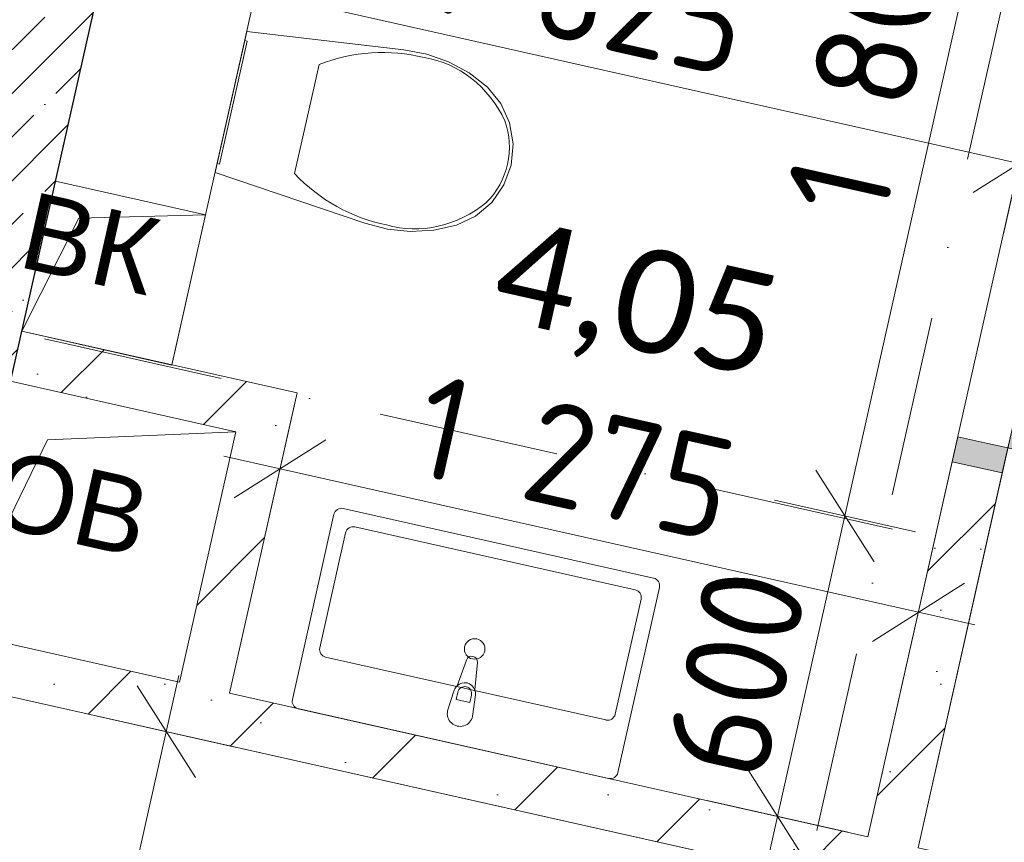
# Model space of a CAD drawing. Header units: millimetres. Extents: x -7213913 to -6937159, y 6128912 to 6404062.
# Tile 44 of 208: x -7198011 to -7196092, y 6162219 to 6163823. Entities that reach past the tile are written whole.
import ezdxf
from ezdxf.enums import TextEntityAlignment as Align

# ---------------------------------------------------------------- set-up
doc = ezdxf.new("R2010")
doc.units = ezdxf.units.MM
doc.header["$MEASUREMENT"] = 0
doc.linetypes.add('Штрихпунктирная', pattern=[670.277762, 352.777767, -176.388884, 0, -141.111112])
for name, color, linetype in [('S - квартира_помещение.АР', 7, 'Continuous'), ('АР-Мебель_Сантехника.АР', 7, 'Continuous'), ('АР-Стены_внутренние_пилоны.АР', 7, 'Continuous'), ('АР-Стены_Перегородки_межквартирные_200.АР', 7, 'Continuous'), ('АР-Чертеж-Оси_Осевые размеры.АР', 7, 'Continuous'), ('АР-Чертеж-Размеры.АР', 7, 'Continuous'), ('Двери Archicad', 7, 'Continuous')]:
    doc.layers.add(name, color=color, linetype=linetype)
for name, color, linetype, lineweight in [('S - квартира_помещение.АР_Ном._пера__2', 8, 'Continuous', 15), ('АР-Мебель_Сантехника.АР_Ном._пера__101', 252, 'Continuous', 0), ('АР-Стены_внутренние_пилоны.АР_Ном._пера__1', 7, 'Continuous', 30), ('АР-Стены_Перегородки_межквартирные_200.АР_Ном._пера__1', 7, 'Continuous', 15), ('АР-Чертеж-Оси_Осевые размеры.АР_Ном._пера__120', 7, 'Continuous', 0), ('АР-Чертеж-Размеры.АР_Ном._пера__1', 7, 'Continuous', 0), ('Двери Archicad_Ном._пера__120', 7, 'Continuous', 0), ('ИОС-Шахты и отверстия.АР_Ном._пера__1', 7, 'Continuous', 0), ('Паспорта Зон Archicad_Ном._пера__1', 7, 'Continuous', 0)]:
    doc.layers.add(name, color=color, linetype=linetype, lineweight=lineweight)
doc.styles.add('РЎР“Р•РќР•Р\xa0Р\x98Р\xa0_РЎРўР\x98Р›Р¬_1', font='txt')
doc.styles.add('РЎР“Р•РќР•Р\xa0Р\x98Р\xa0_РЎРўР\x98Р›Р¬_2', font='calibri.ttf')
doc.styles.add('РЎР“Р•РќР•Р\xa0Р\x98Р\xa0_РЎРўР\x98Р›Р¬_3', font='GOST_Common.ttf')
doc.styles.add('РЎР“Р•РќР•Р\xa0Р\x98Р\xa0_РЎРўР\x98Р›Р¬_5', font='GOTHIC.TTF')
doc.styles.add('РЎР“Р•РќР•Р\xa0Р\x98Р\xa0_РЎРўР\x98Р›Р¬_6', font='arial.ttf')
doc.dimstyles.new('СГЕНЕРИР_СТИЛЬ__2', dxfattribs={"dimtxt": 200, "dimasz": 142.5, "dimexe": 0.18, "dimexo": 0.0625, "dimgap": 0, "dimtad": 1, "dimdec": 0, "dimzin": 0, "dimdsep": 46, "dimtxsty": 'РЎР“Р•РќР•Р\xa0Р\x98Р\xa0_РЎРўР\x98Р›Р¬_3', "dimblk": 'ARROWHEAD_6', "dimblk1": 'ARROWHEAD_6', "dimblk2": 'ARROWHEAD_6', "dimcen": 0.09, "dimse1": 1, "dimse2": 1, "dimclrd": 7, "dimclre": 7, "dimclrt": 7, "dimazin": 0, "dimtfac": 1, "dimtdec": 4, "dimtmove": 2, "dimatfit": 3, "dimfxl": 1, "dimtolj": 1, "dimtzin": 0, "dimarcsym": 0})
doc.dimstyles.new('СГЕНЕРИР_СТИЛЬ__3', dxfattribs={"dimtxt": 200, "dimasz": 142.5, "dimexe": 0.18, "dimexo": 0.0625, "dimgap": 0, "dimtad": 1, "dimdec": 0, "dimzin": 0, "dimdsep": 46, "dimtxsty": 'РЎР“Р•РќР•Р\xa0Р\x98Р\xa0_РЎРўР\x98Р›Р¬_3', "dimblk": 'ARROWHEAD_6', "dimblk1": 'ARROWHEAD_6', "dimblk2": 'ARROWHEAD_6', "dimcen": 0.09, "dimse1": 1, "dimse2": 1, "dimclrd": 7, "dimclre": 7, "dimclrt": 7, "dimazin": 0, "dimtfac": 1, "dimtdec": 4, "dimtmove": 0, "dimatfit": 3, "dimfxl": 1, "dimtolj": 1, "dimtzin": 0, "dimarcsym": 0})
pattern_1 = [(45, (-6566190.34, 6562677.8), (-169.70563, 169.70563), []), (90, (-6566360.05, 6562847.5), (-216, 0), [0, -144, 0, -216]), (155, (-6566190.34, 6563017.2), (91.285545, 195.76248), [0, -105.6, 0, -182.4])]

# ---------------------------------------------------------------- blocks, each defined once
blk = doc.blocks.new('Кухня_2_5_1', base_point=(-7198141.4, 6160640.5))
at = {"layer": 'S - квартира_помещение.АР_Ном._пера__2', "color": 8, "linetype": 'Continuous', "lineweight": 15, "flags": 128}
blk.add_lwpolyline([(-7198814.4, 6159620.1), (-7198033.5, 6159444.7), (-7198145.6, 6158945.6), (-7196524.4, 6158231.8), (-7196094, 6158042.3), (-7195233.2, 6161875.1), (-7198160.3, 6162532.5), (-7198266.3, 6162060.3)], close=True, dxfattribs=at)
at = {"layer": 'Паспорта Зон Archicad_Ном._пера__1', "color": 7, "lineweight": 0, "style": 'РЎР“Р•РќР•Р\xa0Р\x98Р\xa0_РЎРўР\x98Р›Р¬_1'}
blk.add_attdef('ROOM_NUMBER', text='', height=250, rotation=347.3417, dxfattribs=at).set_placement((-7197259.2, 6160528.3), align=Align.MIDDLE_CENTER)
at = {"layer": 'Паспорта Зон Archicad_Ном._пера__1', "color": 7, "lineweight": 0, "style": 'РЎР“Р•РќР•Р\xa0Р\x98Р\xa0_РЎРўР\x98Р›Р¬_2'}
blk.add_attdef('ROOM_AREA', text='', height=200, rotation=347.3417, dxfattribs=at).set_placement((-7196024.9, 6158696.2), align=Align.MIDDLE_RIGHT)
blk = doc.blocks.new('С_у_3_7_1', base_point=(-7196853.3, 6164203.7))
at = {"layer": 'S - квартира_помещение.АР_Ном._пера__2', "color": 8, "linetype": 'Continuous', "lineweight": 15, "flags": 128}
blk.add_lwpolyline([(-7198006.9, 6163215.5), (-7197470.3, 6163095), (-7197601.7, 6162509.6), (-7196357.7, 6162230.2), (-7195831.8, 6164571.8), (-7197612.4, 6164971.7)], close=True, dxfattribs=at)
at = {"layer": 'Паспорта Зон Archicad_Ном._пера__1', "color": 7, "lineweight": 0, "style": 'РЎР“Р•РќР•Р\xa0Р\x98Р\xa0_РЎРўР\x98Р›Р¬_1'}
blk.add_attdef('ROOM_NUMBER', text='', height=250, rotation=347.3417, dxfattribs=at).set_placement((-7197129.8, 6164459.6), align=Align.MIDDLE_CENTER)
at = {"layer": 'Паспорта Зон Archicad_Ном._пера__1', "color": 7, "lineweight": 0, "style": 'РЎР“Р•РќР•Р\xa0Р\x98Р\xa0_РЎРўР\x98Р›Р¬_2'}
blk.add_attdef('ROOM_AREA', text='', height=200, rotation=347.3417, dxfattribs=at).set_placement((-7196539.3, 6163220.9), align=Align.MIDDLE_RIGHT)
blk = doc.blocks.new('Холл_4_8_1', base_point=(-7193825.4, 6162705.3))
at = {"layer": 'S - квартира_помещение.АР_Ном._пера__2', "color": 8, "linetype": 'Continuous', "lineweight": 15, "flags": 128}
blk.add_lwpolyline([(-7194571.9, 6164135.1), (-7194539, 6164281.5), (-7195734.2, 6164549.9), (-7196260.1, 6162208.3), (-7194138, 6161731.6), (-7193974.7, 6162458.5), (-7192608.8, 6162151.7), (-7192279, 6163620.1)], close=True, dxfattribs=at)
at = {"layer": 'Паспорта Зон Archicad_Ном._пера__1', "color": 7, "lineweight": 0, "style": 'РЎР“Р•РќР•Р\xa0Р\x98Р\xa0_РЎРўР\x98Р›Р¬_1'}
blk.add_attdef('ROOM_NUMBER', text='', height=250, rotation=347.3417, dxfattribs=at).set_placement((-7194655.6, 6163122.9), align=Align.MIDDLE_CENTER)
at = {"layer": 'Паспорта Зон Archicad_Ном._пера__1', "color": 7, "lineweight": 0, "style": 'РЎР“Р•РќР•Р\xa0Р\x98Р\xa0_РЎРўР\x98Р›Р¬_2'}
blk.add_attdef('ROOM_AREA', text='', height=200, rotation=347.3417, dxfattribs=at).set_placement((-7193159.1, 6162439.2), align=Align.MIDDLE_RIGHT)
blk = doc.blocks.new('Символ Проема в Полу 21[22]_1', base_point=(-7198006.9, 6163215.3))
at = {"layer": 'ИОС-Шахты и отверстия.АР_Ном._пера__1', "color": 7, "linetype": 'Continuous', "lineweight": 0, "flags": 128}
for points in [[(-7198006.9, 6163215.3), (-7197941.2, 6163508), (-7197648.5, 6163442.3), (-7197895.3, 6163435.6)], [(-7197895.3, 6163435.6), (-7197648.5, 6163442.3), (-7197714.2, 6163149.5), (-7198006.9, 6163215.3)]]:
    blk.add_lwpolyline(points, close=True, dxfattribs=at)
at = {"layer": 'ИОС-Шахты и отверстия.АР_Ном._пера__1', "color": 7, "linetype": 'Continuous', "lineweight": 0, "insert": (-7197843.6, 6163257.9), "char_height": 150, "attachment_point": 8, "rotation": 347.3417, "style": 'РЎР“Р•РќР•Р\xa0Р\x98Р\xa0_РЎРўР\x98Р›Р¬_6'}
blk.add_mtext('\\A1;{\\pqc;\\pt0;\\fArial|b0|i0|c204|p0;\\c739502;\\W1.000000;ВК\\fArial|b0|i0|c204|p0;\\W1.000000;\\A1{\\H.66x;\\S^  ;}\\fArial|b0|i0|c204|p0;\\W1.000000;\\fArial|b0|i0|c204|p0;\\W1.000000;\\A1{\\H.66x;\\S^  ;}\\fArial|b0|i0|c204|p0;\\W1.000000;\\fArial|b0|i0|c204|p0;\\W1.000000;\\A1{\\H.66x;\\S^  ;}}', dxfattribs=at)
blk = doc.blocks.new('Умывальник 23[25]_1', base_point=(-7197165.6, 6162411.6))
at = {"layer": 'АР-Мебель_Сантехника.АР_Ном._пера__101', "color": 252, "linetype": 'Continuous', "lineweight": 0}
for p, q in [((-7196811.3, 6162711.3), (-7197357.7, 6162834)), ((-7197375.6, 6162822.6), (-7197426, 6162598.2)), ((-7196850.4, 6162468.9), (-7196800, 6162693.3)), ((-7197414.7, 6162580.3), (-7196868.3, 6162457.6)), ((-7197157, 6162512), (-7197160.3, 6162497.4)), ((-7197133.7, 6162491.5), (-7197130.5, 6162506)), ((-7197160.3, 6162497.4), (-7197133.7, 6162491.5))]:
    blk.add_line(p, q, dxfattribs=at)
at = {"layer": 'АР-Мебель_Сантехника.АР_Ном._пера__101', "color": 252, "linetype": 'Continuous', "lineweight": 0, "flags": 128}
for points in [[(-7197468.1, 6162479.6), (-7196863.1, 6162343.7, 0.414214), (-7196845.2, 6162355), (-7196764.1, 6162716, 0.414214), (-7196775.5, 6162734), (-7197380.4, 6162869.8, 0.414214), (-7197398.3, 6162858.5), (-7197479.4, 6162497.5, 0.414214)], [(-7197176.9, 6162475.6), (-7197163.8, 6162515.7, -0.12102), (-7197158.5, 6162524.3), (-7197140.4, 6162574.5, -0.882566), (-7197118.8, 6162569.6), (-7197123.9, 6162516.5, -0.12102), (-7197122.8, 6162506.5), (-7197128.1, 6162464.7, -1)]]:
    blk.add_lwpolyline(points, format="xyb", close=True, dxfattribs=at)
at = {"layer": 'АР-Мебель_Сантехника.АР_Ном._пера__101', "color": 252, "linetype": 'Continuous', "lineweight": 0}
blk.add_circle((-7197124.2, 6162596.1), 20, dxfattribs=at)
for centre, radius, start, end in [((-7197361, 6162819.3), 15, 77.3417, 167.3417), ((-7196814.6, 6162696.6), 15, 347.3417, 77.3417), ((-7197411.4, 6162594.9), 15, 167.3417, 257.3417), ((-7197143.7, 6162509.2), 21.1, 20.1127, 134.5707), ((-7197143.7, 6162509), 13.6, 347.3417, 167.3417), ((-7196865, 6162472.2), 15, 257.3417, 347.3417)]:
    blk.add_arc(centre, radius, start, end, dxfattribs=at)
blk = doc.blocks.new('Унитаз 23[26]_1', base_point=(-7197599.1, 6163662))
at = {"layer": 'АР-Мебель_Сантехника.АР_Ном._пера__101', "color": 252, "linetype": 'Continuous', "lineweight": 0}
for p, q in [((-7197451.4, 6163628.8), (-7197427.5, 6163735.1)), ((-7197475.3, 6163522.5), (-7197451.4, 6163628.8))]:
    blk.add_line(p, q, dxfattribs=at)
at = {"layer": 'АР-Мебель_Сантехника.АР_Ном._пера__101', "color": 252, "linetype": 'Continuous', "lineweight": 0, "flags": 128}
for points in [[(-7197174.9, 6163740.4), (-7197135.2, 6163718.7), (-7197099.3, 6163691.2), (-7197073.1, 6163659.1), (-7197056, 6163621.3), (-7197049.1, 6163580.5), (-7197052.8, 6163539.3), (-7197067.1, 6163500.4), (-7197090.8, 6163466.5), (-7197122.4, 6163439.7), (-7197159.7, 6163421.9), (-7197204, 6163412.3), (-7197249.2, 6163409.8), (-7197294.2, 6163414.2), (-7197338, 6163425.7), (-7197630, 6163524.4), (-7197568.3, 6163799.5), (-7197262, 6163763.9), (-7197217.5, 6163755.6)], [(-7197626.1, 6163542), (-7197572.2, 6163782), (-7197567.3, 6163780.9), (-7197621.2, 6163540.9)]]:
    blk.add_lwpolyline(points, close=True, dxfattribs=at)
at = {"layer": 'АР-Мебель_Сантехника.АР_Ном._пера__101', "color": 252, "linetype": 'Continuous', "lineweight": 0}
for centre, major_axis, start_param, end_param in [((-7197324.5, 6163335.8), (93.2, 414.9), 6.259569, 6.81259), ((-7197266.8, 6163495.7), (56.3, 250.7), 5.438328, 6.338917), ((-7197178.6, 6163566.7), (30.4, 135.2), 4.71825, 5.344893), ((-7197178.3, 6163568.3), (30.4, 135.2), 4.079884, 4.706528), ((-7197211.4, 6163839.4), (93.2, 414.9), 2.61219, 3.165211), ((-7197227.5, 6163670.2), (56.3, 250.7), 3.085865, 3.986454)]:
    blk.add_ellipse(centre, major_axis=major_axis, ratio=0.875546, start_param=start_param, end_param=end_param, dxfattribs=at)
blk = doc.blocks.new('Символ Проема в Полу 21[129]_1', base_point=(-7198138.4, 6162630.1))
at = {"layer": 'ИОС-Шахты и отверстия.АР_Ном._пера__1', "color": 7, "linetype": 'Continuous', "lineweight": 0, "flags": 128}
for points in [[(-7198138.4, 6162630.1), (-7198028.8, 6163117.9), (-7197589.7, 6163019.3), (-7197956.3, 6163003.4)], [(-7197956.3, 6163003.4), (-7197589.7, 6163019.3), (-7197699.3, 6162531.5), (-7198138.4, 6162630.1)]]:
    blk.add_lwpolyline(points, close=True, dxfattribs=at)
at = {"layer": 'ИОС-Шахты и отверстия.АР_Ном._пера__1', "color": 7, "linetype": 'Continuous', "lineweight": 0, "insert": (-7197881, 6162751.5), "char_height": 150, "attachment_point": 8, "rotation": 347.3417, "style": 'РЎР“Р•РќР•Р\xa0Р\x98Р\xa0_РЎРўР\x98Р›Р¬_6'}
blk.add_mtext('\\A1;{\\pqc;\\pt0;\\fArial|b0|i0|c204|p0;\\c739502;\\W1.000000;ОВ\\fArial|b0|i0|c204|p0;\\W1.000000;\\A1{\\H.66x;\\S^  ;}\\fArial|b0|i0|c204|p0;\\W1.000000;\\fArial|b0|i0|c204|p0;\\W1.000000;\\A1{\\H.66x;\\S^  ;}\\fArial|b0|i0|c204|p0;\\W1.000000;\\fArial|b0|i0|c204|p0;\\W1.000000;\\A1{\\H.66x;\\S^  ;}}', dxfattribs=at)
blk = doc.blocks.new('Стена_29_1', base_point=(-7198160.3, 6162532.5))
at = {"layer": 'АР-Стены_Перегородки_межквартирные_200.АР', "linetype": 'Continuous', "lineweight": 0, "true_color": 0x000000}
h = blk.add_hatch(dxfattribs=at)
h.set_pattern_fill('БУТ__50__0001', color=18, style=0, pattern_type=2)
h.set_pattern_definition(pattern_1)
h.paths.add_polyline_path([(-7198138.4, 6162630.1), (-7198160.3, 6162532.5), (-7196169.8, 6162085.5), (-7196147.9, 6162183)])
at = {"layer": 'АР-Стены_Перегородки_межквартирные_200.АР_Ном._пера__1', "color": 7, "linetype": 'Continuous', "lineweight": 15, "flags": 128}
for points in [[(-7197699.3, 6162531.5), (-7198138.4, 6162630.1)], [(-7198160.3, 6162532.5), (-7196169.8, 6162085.5)], [(-7196357.7, 6162230.2), (-7197601.7, 6162509.6)]]:
    blk.add_lwpolyline(points, dxfattribs=at)
blk = doc.blocks.new('Металлическая Дверь 23[12]_1', base_point=(-6566190.3, 6562677.8))
at = {"layer": 'Двери Archicad', "linetype": 'Continuous', "lineweight": 0, "true_color": 0xffffff}
for points in [[(-7196029.2, 6163692.7), (-7195970.7, 6163679.6), (-7195931.6, 6163670.8), (-7195920.7, 6163719.6), (-7196018.3, 6163741.5)], [(-7195402.1, 6162834.4), (-7195393.3, 6162873.5), (-7196076.3, 6163026.9), (-7196085, 6162987.8)], [(-7196193.6, 6162961), (-7196096, 6162939.1), (-7196085, 6162987.8), (-7196124.1, 6162996.6), (-7196182.6, 6163009.8)]]:
    blk.add_hatch(color=7, dxfattribs=at).paths.add_polyline_path(points)
at = {"layer": 'Двери Archicad_Ном._пера__120', "color": 7, "linetype": 'Continuous', "lineweight": 0}
for p, q in [((-7196018.3, 6163741.5), (-7196029.2, 6163692.7)), ((-7195920.7, 6163719.6), (-7196018.3, 6163741.5)), ((-7195920.7, 6163719.6), (-7196018.3, 6163741.5)), ((-7195920.7, 6163719.6), (-7196018.3, 6163741.5)), ((-7195931.6, 6163670.8), (-7195920.7, 6163719.6)), ((-7196029.2, 6163692.7), (-7195970.7, 6163679.6)), ((-7195970.7, 6163679.6), (-7195931.6, 6163670.8)), ((-7196085, 6162987.8), (-7196076.3, 6163026.9)), ((-7196076.3, 6163026.9), (-7195393.3, 6162873.5)), ((-7196182.6, 6163009.8), (-7196193.6, 6162961)), ((-7196124.1, 6162996.6), (-7196182.6, 6163009.8)), ((-7196085, 6162987.8), (-7196124.1, 6162996.6)), ((-7196096, 6162939.1), (-7196085, 6162987.8)), ((-7195402.1, 6162834.4), (-7196085, 6162987.8)), ((-7196193.6, 6162961), (-7196096, 6162939.1)), ((-7196096, 6162939.1), (-7196193.6, 6162961)), ((-7196096, 6162939.1), (-7196193.6, 6162961)), ((-7195393.3, 6162873.5), (-7195402.1, 6162834.4))]:
    blk.add_line(p, q, dxfattribs=at)
blk.add_arc((-7196085, 6162987.8), 700, 347.3417, 77.3417, dxfattribs=at)
blk = doc.blocks.new('Стена_31_1', base_point=(-7196282, 6162110.7))
at = {"layer": 'АР-Стены_Перегородки_межквартирные_200.АР', "linetype": 'Continuous', "lineweight": 0, "true_color": 0x000000}
h = blk.add_hatch(dxfattribs=at)
h.set_pattern_fill('БУТ__50__0001', color=18, style=0, pattern_type=2)
h.set_pattern_definition(pattern_1)
h.paths.add_polyline_path([(-7196357.7, 6162230.2), (-7196260.1, 6162208.2), (-7196096, 6162939.1), (-7196193.6, 6162961)])
at = {"layer": 'АР-Стены_Перегородки_межквартирные_200.АР_Ном._пера__1', "color": 7, "linetype": 'Continuous', "lineweight": 15}
blk.add_line((-7196096, 6162939.1), (-7196193.6, 6162961), dxfattribs=at)
at = {"layer": 'АР-Стены_Перегородки_межквартирные_200.АР_Ном._пера__1', "color": 7, "linetype": 'Continuous', "lineweight": 15, "flags": 128}
for points in [[(-7196193.6, 6162961), (-7196357.7, 6162230.2)], [(-7196260.1, 6162208.2), (-7196096, 6162939.1)]]:
    blk.add_lwpolyline(points, dxfattribs=at)
at = {"layer": 'Двери Archicad', "color": 7, "linetype": 'Continuous', "lineweight": 0}
blk.add_blockref('Металлическая Дверь 23[12]_1', (-6566190.3, 6562677.8), dxfattribs=at)
blk = doc.blocks.new('Стена_233_1', base_point=(-7198175.2, 6163150.8))
at = {"layer": 'АР-Стены_Перегородки_межквартирные_200.АР', "linetype": 'Continuous', "lineweight": 0, "true_color": 0x000000}
h = blk.add_hatch(dxfattribs=at)
h.set_pattern_fill('БУТ__50__0001', color=18, style=0, pattern_type=2)
h.set_pattern_definition(pattern_1)
h.paths.add_polyline_path([(-7197567.8, 6163116.9), (-7198006.9, 6163215.5), (-7198028.8, 6163117.9), (-7197589.7, 6163019.3)])
h = blk.add_hatch(dxfattribs=at)
h.set_pattern_fill('БУТ__50__0001', color=18, style=0, pattern_type=2)
h.set_pattern_definition(pattern_1)
h.paths.add_polyline_path([(-7197567.8, 6163116.9), (-7197589.7, 6163019.3), (-7197470.3, 6163095)])
h = blk.add_hatch(dxfattribs=at)
h.set_pattern_fill('БУТ__50__0001', color=18, style=0, pattern_type=2)
h.set_pattern_definition(pattern_1)
h.paths.add_polyline_path([(-7197589.7, 6163019.3), (-7197492.2, 6162997.4), (-7197470.3, 6163095)])
at = {"layer": 'АР-Стены_Перегородки_межквартирные_200.АР_Ном._пера__1', "color": 7, "linetype": 'Continuous', "lineweight": 15, "flags": 128}
for points in [[(-7198028.8, 6163117.9), (-7198006.9, 6163215.5)], [(-7197470.3, 6163095), (-7198006.9, 6163215.5)], [(-7198028.8, 6163117.9), (-7197589.7, 6163019.3)], [(-7197470.3, 6163095), (-7197492.2, 6162997.4)]]:
    blk.add_lwpolyline(points, dxfattribs=at)
blk = doc.blocks.new('Стена_234_1', base_point=(-7197589.7, 6163019.3))
at = {"layer": 'АР-Стены_Перегородки_межквартирные_200.АР', "linetype": 'Continuous', "lineweight": 0, "true_color": 0x000000}
h = blk.add_hatch(dxfattribs=at)
h.set_pattern_fill('БУТ__50__0001', color=18, style=0, pattern_type=2)
h.set_pattern_definition(pattern_1)
h.paths.add_polyline_path([(-7197589.7, 6163019.3), (-7197699.3, 6162531.5), (-7197601.7, 6162509.6), (-7197492.2, 6162997.4)])
at = {"layer": 'АР-Стены_Перегородки_межквартирные_200.АР_Ном._пера__1', "color": 7, "linetype": 'Continuous', "lineweight": 15, "flags": 128}
for points in [[(-7197589.7, 6163019.3), (-7197699.3, 6162531.5)], [(-7197601.7, 6162509.6), (-7197492.2, 6162997.4)]]:
    blk.add_lwpolyline(points, dxfattribs=at)
blk = doc.blocks.new('*D1011', base_point=(-6566190.3, 6562677.8))
at = {"layer": 'АР-Чертеж-Размеры.АР_Ном._пера__1', "color": 7, "linetype": 'Continuous', "lineweight": 0, "transparency": 16777216}
for p, q in [((-7196459.4, 6162944.8), (-7196345.9, 6162765.6)), ((-7196534.1, 6162269.8), (-7196402.6, 6162855.2)), ((-7196590.8, 6162359.4), (-7196477.4, 6162180.2)), ((-7196396.9, 6162239), (-7196671.3, 6162300.6)), ((-7196558.8, 6162160), (-7196534.1, 6162269.8))]:
    blk.add_line(p, q, dxfattribs=at)
at = {"layer": 'АР-Чертеж-Размеры.АР_Ном._пера__1', "color": 7, "lineweight": 0, "transparency": 16777216, "insert": (-7196561.1, 6162331.9), "char_height": 200, "attachment_point": 7, "rotation": 77.3414, "style": 'РЎР“Р•РќР•Р\xa0Р\x98Р\xa0_РЎРўР\x98Р›Р¬_3'}
blk.add_mtext('\\A1;{\\pql;\\fGOST Common|b0|i0|c204|p0;\\W1.000000;600}', dxfattribs=at)
blk = doc.blocks.new('ARROWHEAD_6')
at = {"color": 0, "linetype": 'Continuous', "lineweight": 0}
for p, q in [((-0.5, -0.5), (0.5, 0.5)), ((0, 0), (-1, 0))]:
    blk.add_line(p, q, dxfattribs=at)
blk = doc.blocks.new('*D1012', base_point=(-6566190.3, 6562677.8))
at = {"layer": 'АР-Чертеж-Размеры.АР_Ном._пера__1', "color": 7, "linetype": 'Continuous', "lineweight": 0, "transparency": 16777216}
for p, q in [((-7196008.2, 6164611.4), (-7195983.5, 6164721.2)), ((-7195951.4, 6164521.8), (-7196064.9, 6164701)), ((-7195871, 6164580.6), (-7196145.4, 6164642.2)), ((-7196402.6, 6162855.2), (-7196008.2, 6164611.4)), ((-7196459.4, 6162944.8), (-7196345.9, 6162765.6)), ((-7196265.4, 6162824.4), (-7196539.8, 6162886)), ((-7196534.1, 6162269.8), (-7196402.6, 6162855.2))]:
    blk.add_line(p, q, dxfattribs=at)
at = {"layer": 'АР-Чертеж-Размеры.АР_Ном._пера__1', "color": 7, "lineweight": 0, "transparency": 16777216, "insert": (-7196325.7, 6163427.6), "char_height": 200, "attachment_point": 7, "rotation": 77.3414, "style": 'РЎР“Р•РќР•Р\xa0Р\x98Р\xa0_РЎРўР\x98Р›Р¬_3'}
blk.add_mtext('\\A1;{\\pql;\\fGOST Common|b0|i0|c204|p0;\\W1.000000;1\xa0800}', dxfattribs=at)
blk = doc.blocks.new('*D1013', base_point=(-6566190.3, 6562677.8))
at = {"layer": 'АР-Чертеж-Размеры.АР_Ном._пера__1', "color": 7, "linetype": 'Continuous', "lineweight": 0, "transparency": 16777216}
for p, q in [((-7197812.8, 6164079.6), (-7197874.5, 6163805.1)), ((-7197754, 6163999.1), (-7197933.2, 6163885.6)), ((-7197843.6, 6163942.4), (-7197953.4, 6163967)), ((-7196063, 6163542.4), (-7197843.6, 6163942.4)), ((-7196032.2, 6163679.6), (-7196093.8, 6163405.2)), ((-7196152.6, 6163485.7), (-7195973.4, 6163599.2)), ((-7195953.2, 6163517.8), (-7196063, 6163542.4))]:
    blk.add_line(p, q, dxfattribs=at)
at = {"layer": 'АР-Чертеж-Размеры.АР_Ном._пера__1', "color": 7, "lineweight": 0, "transparency": 16777216, "insert": (-7197235, 6163846.7), "char_height": 200, "attachment_point": 7, "rotation": 347.3417, "style": 'РЎР“Р•РќР•Р\xa0Р\x98Р\xa0_РЎРўР\x98Р›Р¬_3'}
blk.add_mtext('\\A1;{\\pql;\\fGOST Common|b0|i0|c204|p0;\\W1.000000;1\xa0825}', dxfattribs=at)
blk = doc.blocks.new('*D1020', base_point=(-6566190.3, 6562677.8))
at = {"layer": 'АР-Чертеж-Размеры.АР_Ном._пера__1', "color": 7, "linetype": 'Continuous', "lineweight": 0, "transparency": 16777216}
for p, q in [((-7197472.7, 6163084.2), (-7197534.3, 6162809.8)), ((-7197413.9, 6163003.8), (-7197593.1, 6162890.3)), ((-7197503.5, 6162947), (-7197613.2, 6162971.7)), ((-7196259.4, 6162667.6), (-7197503.5, 6162947)), ((-7196228.6, 6162804.8), (-7196290.3, 6162530.4)), ((-7196349.1, 6162610.9), (-7196169.8, 6162724.4)), ((-7196149.7, 6162643), (-7196259.4, 6162667.6))]:
    blk.add_line(p, q, dxfattribs=at)
at = {"layer": 'АР-Чертеж-Размеры.АР_Ном._пера__1', "color": 7, "lineweight": 0, "transparency": 16777216, "insert": (-7197253.5, 6162938.7), "char_height": 200, "attachment_point": 7, "rotation": 347.3417, "style": 'РЎР“Р•РќР•Р\xa0Р\x98Р\xa0_РЎРўР\x98Р›Р¬_3'}
blk.add_mtext('\\A1;{\\pql;\\fGOST Common|b0|i0|c204|p0;\\W1.000000;1\xa0275}', dxfattribs=at)
blk = doc.blocks.new('*D1071', base_point=(-6566190.3, 6562677.8))
at = {"layer": 'АР-Чертеж-Размеры.АР_Ном._пера__1', "color": 7, "linetype": 'Continuous', "lineweight": 0, "transparency": 16777216}
for p, q in [((-7197725.3, 6162434.8), (-7197700.6, 6162544.6)), ((-7197668.5, 6162345.2), (-7197782, 6162524.4)), ((-7197588.1, 6162404), (-7197862.5, 6162465.6)), ((-7198379.4, 6159522.4), (-7197725.3, 6162434.8)), ((-7198436.2, 6159612), (-7198322.7, 6159432.8)), ((-7198242.2, 6159491.6), (-7198516.6, 6159553.2)), ((-7198404.1, 6159412.6), (-7198379.4, 6159522.4))]:
    blk.add_line(p, q, dxfattribs=at)
at = {"layer": 'АР-Чертеж-Размеры.АР_Ном._пера__1', "color": 7, "lineweight": 0, "transparency": 16777216, "insert": (-7197998.1, 6161503.1), "char_height": 200, "attachment_point": 7, "rotation": 77.3414, "style": 'РЎР“Р•РќР•Р\xa0Р\x98Р\xa0_РЎРўР\x98Р›Р¬_3'}
blk.add_mtext('\\A1;{\\pql;\\fGOST Common|b0|i0|c204|p0;\\W1.000000;2\xa0985}', dxfattribs=at)
blk = doc.blocks.new('Стена_412_1', base_point=(-7198412.7, 6162093.1))
at = {"layer": 'АР-Стены_внутренние_пилоны.АР', "linetype": 'Continuous', "lineweight": 0, "true_color": 0x000000}
h = blk.add_hatch(dxfattribs=at)
h.set_pattern_fill('ЖЕЛЕЗОБЕТОН__PROJECT__0001', color=18, style=0, pattern_type=2)
h.set_pattern_definition([(45, (-6566190.34, 6562677.8), (-84.852814, 84.852814), []), (45, (-6566232.77, 6562720.22), (-84.852814, 84.852814), [90, -30, 0, -30])])
h.paths.add_polyline_path([(-7198266.3, 6162060.3), (-7197546.7, 6165264.4), (-7197839.4, 6165330.2), (-7198559.1, 6162126)])
at = {"layer": 'АР-Стены_внутренние_пилоны.АР_Ном._пера__1', "color": 7, "linetype": 'Continuous', "lineweight": 30, "flags": 128}
blk.add_lwpolyline([(-7198266.3, 6162060.3), (-7197546.7, 6165264.4)], dxfattribs=at)
blk = doc.blocks.new('Стандартный Маркер Сетки[196]_1', base_point=(-7212019.8, 6166357.6))
at = {"layer": 'АР-Чертеж-Оси_Осевые размеры.АР_Ном._пера__120', "color": 7, "linetype": 'Штрихпунктирная', "lineweight": 0}
blk.add_line((-7211044.1, 6166138.5), (-7186943.6, 6160725.6), dxfattribs=at)
at = {"layer": 'АР-Чертеж-Оси_Осевые размеры.АР_Ном._пера__120', "color": 7, "lineweight": 0, "style": 'РЎР“Р•РќР•Р\xa0Р\x98Р\xa0_РЎРўР\x98Р›Р¬_5'}
blk.add_attdef('AC_MarkerText_1', text='', height=350, rotation=347.3417, dxfattribs=at).set_placement((-7212437.7, 6166648.2), align=Align.TOP_CENTER)
blk = doc.blocks.new('Стандартный Маркер Сетки[219]_1', base_point=(-7212019.8, 6166357.6))
at = {"layer": 'АР-Чертеж-Оси_Осевые размеры.АР_Ном._пера__120', "color": 7, "linetype": 'Штрихпунктирная', "lineweight": 0}
blk.add_line((-7211044.1, 6166138.5), (-7186943.6, 6160725.6), dxfattribs=at)
at = {"layer": 'АР-Чертеж-Оси_Осевые размеры.АР_Ном._пера__120', "color": 7, "lineweight": 0, "style": 'РЎР“Р•РќР•Р\xa0Р\x98Р\xa0_РЎРўР\x98Р›Р¬_5'}
blk.add_attdef('AC_MarkerText_1', text='', height=350, rotation=347.3417, dxfattribs=at).set_placement((-7212437.7, 6166648.2), align=Align.TOP_CENTER)
blk = doc.blocks.new('Стандартный Маркер Сетки[231]_1', base_point=(-7187640.5, 6201499.3))
at = {"layer": 'АР-Чертеж-Оси_Осевые размеры.АР_Ном._пера__120', "color": 7, "linetype": 'Штрихпунктирная', "lineweight": 0}
blk.add_line((-7187859.7, 6200523.6), (-7202631.7, 6134751.7), dxfattribs=at)
at = {"layer": 'АР-Чертеж-Оси_Осевые размеры.АР_Ном._пера__120', "color": 7, "lineweight": 0, "style": 'РЎР“Р•РќР•Р\xa0Р\x98Р\xa0_РЎРўР\x98Р›Р¬_5'}
blk.add_attdef('AC_MarkerText_1', text='', height=350, rotation=347.3417, dxfattribs=at).set_placement((-7202890.5, 6133469.2), align=Align.TOP_CENTER)

msp = doc.modelspace()

# ---------------------------------------------------------------- linework, layer by layer
at = {"layer": 'S - квартира_помещение.АР', "color": 254, "linetype": 'Continuous', "lineweight": 0, "true_color": 0xd8d8d8, "flags": 128}
for points in [[(-7198006.9, 6163215.5), (-7197470.3, 6163095), (-7197601.7, 6162509.6), (-7196357.7, 6162230.2), (-7195831.8, 6164571.8), (-7197612.4, 6164971.7)], [(-7194571.9, 6164135.1), (-7194539, 6164281.5), (-7195734.2, 6164549.9), (-7196260.1, 6162208.3), (-7194138, 6161731.6), (-7193974.7, 6162458.5), (-7192608.8, 6162151.7), (-7192279, 6163620.1)], [(-7198814.4, 6159620.1), (-7198033.5, 6159444.7), (-7198145.6, 6158945.6), (-7196524.4, 6158231.8), (-7196094, 6158042.3), (-7195233.2, 6161875.1), (-7198160.3, 6162532.5), (-7198266.3, 6162060.3)]]:
    msp.add_lwpolyline(points, close=True, dxfattribs=at)
at = {"layer": 'АР-Мебель_Сантехника.АР_Ном._пера__101', "color": 252, "linetype": 'Continuous', "lineweight": 0}
msp.add_lwpolyline([(-7197776.8, 6164240), (-7198006.9, 6163215.5), (-7197714.2, 6163149.8), (-7197484.1, 6164174.2)], close=True, dxfattribs=at)

# ---------------------------------------------------------------- block references
at = {"layer": 'S - квартира_помещение.АР', "color": 7, "linetype": 'Continuous', "lineweight": 0}
ref = msp.add_blockref('С_у_3_7_1', (-7196853.3, 6164203.7), dxfattribs=at)
ref.add_attrib('ROOM_AREA', '4,05', dxfattribs={"layer": 'Паспорта Зон Archicad_Ном._пера__1', "color": 7, "lineweight": 0, "height": 200, "rotation": 347.3417, "style": 'РЎР“Р•РќР•Р\xa0Р\x98Р\xa0_РЎРўР\x98Р›Р¬_2'}).set_placement((-7196539.3, 6163220.9), align=Align.MIDDLE_RIGHT)
for name, p in [('Холл_4_8_1', (-7193825.4, 6162705.3)), ('Кухня_2_5_1', (-7198141.4, 6160640.5))]:
    msp.add_blockref(name, p, dxfattribs=at)
at = {"layer": 'АР-Мебель_Сантехника.АР', "color": 252, "linetype": 'Continuous', "lineweight": 0}
for name, p in [('Унитаз 23[26]_1', (-7197599.1, 6163662)), ('Умывальник 23[25]_1', (-7197165.6, 6162411.6))]:
    msp.add_blockref(name, p, dxfattribs=at)
at = {"layer": 'АР-Стены_внутренние_пилоны.АР', "color": 7, "lineweight": 0}
msp.add_blockref('Стена_412_1', (-7198412.7, 6162093.1), dxfattribs=at)
at = {"layer": 'АР-Стены_Перегородки_межквартирные_200.АР', "color": 7, "lineweight": 0}
for name, p in [('Стена_31_1', (-7196282, 6162110.7)), ('Стена_233_1', (-7198175.2, 6163150.8)), ('Стена_234_1', (-7197589.7, 6163019.3)), ('Стена_29_1', (-7198160.3, 6162532.5))]:
    msp.add_blockref(name, p, dxfattribs=at)
at = {"layer": 'АР-Чертеж-Оси_Осевые размеры.АР', "color": 8, "linetype": 'Continuous', "lineweight": 15}
for name, p in [('Стандартный Маркер Сетки[231]_1', (-7187640.5, 6201499.3)), ('Стандартный Маркер Сетки[196]_1', (-7212019.8, 6166357.6)), ('Стандартный Маркер Сетки[219]_1', (-7212019.8, 6166357.6))]:
    msp.add_blockref(name, p, dxfattribs=at)
at = {"layer": 'ИОС-Шахты и отверстия.АР_Ном._пера__1', "color": 7, "linetype": 'Continuous', "lineweight": 0}
for name, p in [('Символ Проема в Полу 21[22]_1', (-7198006.9, 6163215.3)), ('Символ Проема в Полу 21[129]_1', (-7198138.4, 6162630.1))]:
    msp.add_blockref(name, p, dxfattribs=at)

# ---------------------------------------------------------------- dimensions: what is measured, and where the dimension line sits
at = {"layer": 'АР-Чертеж-Размеры.АР', "color": 7, "linetype": 'Continuous', "lineweight": 0}
for base, p1, p2, angle, dimstyle, picture, middle, turn in [((-7196008.2, 6164611.4), (-7197470.3, 6163095), (-7196026.9, 6164615.6), 77.3414, 'СГЕНЕРИР_СТИЛЬ__2', '*D1012', (-7196348.1, 6163784.2), 77.3414), ((-7197843.6, 6163942.4), (-7196094.7, 6163401), (-7197906.5, 6163662.4), 167.3417, 'СГЕНЕРИР_СТИЛЬ__3', '*D1013', (-7196878.4, 6163869), 347.3417), ((-7197503.5, 6162947), (-7196094.7, 6163401), (-7197470.3, 6163095), 167.3417, 'СГЕНЕРИР_СТИЛЬ__2', '*D1020', (-7196896.8, 6162961.1), 347.3417), ((-7196402.6, 6162855.2), (-7196138.1, 6162180.8), (-7197470.3, 6163095), 77.3414, 'СГЕНЕРИР_СТИЛЬ__2', '*D1011', (-7196608.7, 6162576.6), 77.3414), ((-7197725.3, 6162434.8), (-7198033.5, 6159444.7), (-7196111.2, 6162072.3), 77.3414, 'СГЕНЕРИР_СТИЛЬ__2', '*D1071', (-7198020.5, 6161859.7), 77.3414)]:
    dim = msp.add_linear_dim(base=base, p1=p1, p2=p2, angle=angle, dimstyle=dimstyle, dxfattribs=at)
    dim.commit()
    dim.dimension.update_dxf_attribs({"geometry": picture, "text_midpoint": middle, "dimtype": 160, "text_rotation": turn})

doc.saveas('drawing.dxf')
